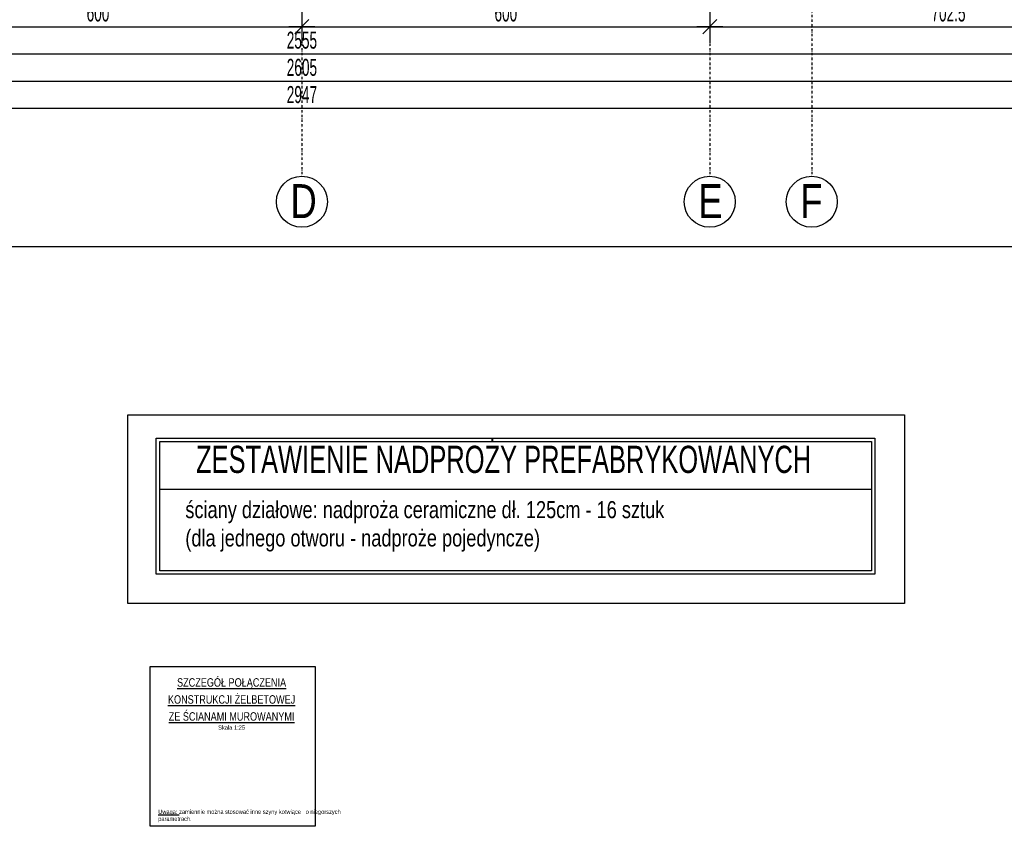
# Model space of a CAD drawing. Header units: millimetres. Extents: x -6373 to 10868, y -2819 to 2013.
# Tile 7 of 67: x -4745 to -3297, y -2389 to -1202. Entities that reach past the tile are written whole.
import ezdxf
from ezdxf.enums import TextEntityAlignment as Align

# ---------------------------------------------------------------- set-up
doc = ezdxf.new("R2010")
doc.units = ezdxf.units.MM
doc.header["$LTSCALE"] = 10
doc.linetypes.add('MO', pattern=[0.7, 0.35, -0.17, 0.01, -0.17])
doc.layers.add('BA_obw', color=230, linetype='Continuous', plot=False)
doc.layers.add('BZ_obw', color=230, linetype='Continuous', plot=False)
for name, color, linetype in [('BA_txg', 3, 'Continuous'), ('BA_wig', 3, 'Continuous'), ('BA_wym', 1, 'Continuous'), ('BD_osm', 1, 'MO'), ('BD_txs', 2, 'Continuous'), ('BD_wic', 1, 'Continuous'), ('BZ_sym', 7, 'Continuous'), ('BZ_txg', 3, 'Continuous'), ('BZ_txs', 2, 'Continuous')]:
    doc.layers.add(name, color=color, linetype=linetype)
doc.styles.add('BIKTG', font='bikromsw.shx', dxfattribs={"width": 0.8})
doc.styles.add('BIKTS', font='bikromsw.shx', dxfattribs={"width": 0.8})
doc.styles.add('BIKWYM', font='bikromsw.shx', dxfattribs={"width": 0.6})
doc.dimstyles.new('BA_KR_100_cm', dxfattribs={"dimtxt": 25, "dimasz": 1.666667, "dimexe": 24, "dimexo": 0, "dimgap": 0, "dimtad": 0, "dimdec": 1, "dimrnd": 0.5, "dimzin": 9, "dimdsep": 46, "dimtxsty": 'BIKWYM', "dimblk": 'WYM-KR', "dimcen": 0, "dimdle": 20, "dimclrd": 256, "dimclre": 256, "dimclrt": 2, "dimadec": 0, "dimazin": 0, "dimtfac": 0.033333, "dimtdec": 1, "dimtmove": 0, "dimatfit": 3, "dimldrblk": 'WYM-KR', "dimfxl": 25, "dimfxlon": 1, "dimtvp": 0.8, "dimtolj": 1, "dimarcsym": 0})

# ---------------------------------------------------------------- blocks, each defined once
blk = doc.blocks.new('eoprz')
blk = doc.blocks.new('WYM-KR')
at = {"linetype": 'ByBlock'}
blk.add_line((11.52, 0), (-11.52, 0), dxfattribs=at)
at = {"color": 7, "linetype": 'ByBlock'}
blk.add_line((6.24, 6.24), (-6.24, -6.24), dxfattribs=at)
blk = doc.blocks.new('*D103')
at = {"layer": 'BA_wym', "lineweight": -2}
for p, q in [((-4929.9, -1172.6), (-4929.9, -1236.6)), ((-4329.9, -1172.6), (-4329.9, -1236.6)), ((-4928.2, -1212.6), (-4331.6, -1212.6))]:
    blk.add_line(p, q, dxfattribs=at)
at = {"layer": 'Defpoints', "color": 0}
for p in [(-4929.9, -890.1), (-4329.9, -890.1), (-4329.9, -1212.6)]:
    blk.add_point(p, dxfattribs=at)
at = {"layer": 'BA_wym', "lineweight": -2, "xscale": 1.666666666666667, "yscale": 1.666666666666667, "zscale": 1.666666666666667, "rotation": 180}
blk.add_blockref('WYM-KR', (-4929.9, -1212.6), dxfattribs=at)
at = {"layer": 'BA_wym', "lineweight": -2, "xscale": 1.666666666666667, "yscale": 1.666666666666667, "zscale": 1.666666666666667}
blk.add_blockref('WYM-KR', (-4329.9, -1212.6), dxfattribs=at)
at = {"layer": 'BA_wym', "color": 2, "insert": (-4629.9, -1192.6), "char_height": 25, "attachment_point": 5, "style": 'BIKWYM'}
blk.add_mtext('\\A1;600', dxfattribs=at)
blk = doc.blocks.new('*D104')
at = {"layer": 'BA_wym', "lineweight": -2}
for p, q in [((-4329.9, -1172.6), (-4329.9, -1236.6)), ((-3729.9, -1172.6), (-3729.9, -1236.6)), ((-4328.2, -1212.6), (-3731.6, -1212.6))]:
    blk.add_line(p, q, dxfattribs=at)
at = {"layer": 'Defpoints', "color": 0}
for p in [(-4329.9, -890.1), (-3729.9, -890.1), (-3729.9, -1212.6)]:
    blk.add_point(p, dxfattribs=at)
at = {"layer": 'BA_wym', "lineweight": -2, "xscale": 1.666666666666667, "yscale": 1.666666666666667, "zscale": 1.666666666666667, "rotation": 180}
blk.add_blockref('WYM-KR', (-4329.9, -1212.6), dxfattribs=at)
at = {"layer": 'BA_wym', "lineweight": -2, "xscale": 1.666666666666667, "yscale": 1.666666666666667, "zscale": 1.666666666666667}
blk.add_blockref('WYM-KR', (-3729.9, -1212.6), dxfattribs=at)
at = {"layer": 'BA_wym', "color": 2, "insert": (-4029.9, -1192.6), "char_height": 25, "attachment_point": 5, "style": 'BIKWYM'}
blk.add_mtext('\\A1;600', dxfattribs=at)
blk = doc.blocks.new('*D105')
at = {"layer": 'BA_wym', "lineweight": -2}
for p, q in [((-3729.9, -1172.6), (-3729.9, -1236.6)), ((-3027.4, -1172.6), (-3027.4, -1236.6)), ((-3728.2, -1212.6), (-3029.1, -1212.6))]:
    blk.add_line(p, q, dxfattribs=at)
at = {"layer": 'Defpoints', "color": 0}
for p in [(-3729.9, -890.1), (-3027.4, -927.1), (-3027.4, -1212.6)]:
    blk.add_point(p, dxfattribs=at)
at = {"layer": 'BA_wym', "lineweight": -2, "xscale": 1.666666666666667, "yscale": 1.666666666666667, "zscale": 1.666666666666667, "rotation": 180}
blk.add_blockref('WYM-KR', (-3729.9, -1212.6), dxfattribs=at)
at = {"layer": 'BA_wym', "lineweight": -2, "xscale": 1.666666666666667, "yscale": 1.666666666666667, "zscale": 1.666666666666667}
blk.add_blockref('WYM-KR', (-3027.4, -1212.6), dxfattribs=at)
at = {"layer": 'BA_wym', "color": 2, "insert": (-3378.7, -1192.6), "char_height": 25, "attachment_point": 5, "style": 'BIKWYM'}
blk.add_mtext('\\A1;702.5', dxfattribs=at)
blk = doc.blocks.new('*D107')
at = {"layer": 'BA_wym', "lineweight": -2}
for p, q in [((-5607.4, -1212.6), (-5607.4, -1276.6)), ((-3052.4, -1212.6), (-3052.4, -1276.6)), ((-5605.7, -1252.6), (-3054.1, -1252.6))]:
    blk.add_line(p, q, dxfattribs=at)
at = {"layer": 'Defpoints', "color": 0}
for p in [(-5607.4, -927.1), (-3052.4, -927.1), (-3052.4, -1252.6)]:
    blk.add_point(p, dxfattribs=at)
at = {"layer": 'BA_wym', "lineweight": -2, "xscale": 1.666666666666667, "yscale": 1.666666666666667, "zscale": 1.666666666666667, "rotation": 180}
blk.add_blockref('WYM-KR', (-5607.4, -1252.6), dxfattribs=at)
at = {"layer": 'BA_wym', "lineweight": -2, "xscale": 1.666666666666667, "yscale": 1.666666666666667, "zscale": 1.666666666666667}
blk.add_blockref('WYM-KR', (-3052.4, -1252.6), dxfattribs=at)
at = {"layer": 'BA_wym', "color": 2, "insert": (-4329.9, -1232.6), "char_height": 25, "attachment_point": 5, "style": 'BIKWYM'}
blk.add_mtext('\\A1;2555', dxfattribs=at)
blk = doc.blocks.new('*D109')
at = {"layer": 'BA_wym', "lineweight": -2}
for p, q in [((-5632.4, -1252.6), (-5632.4, -1316.6)), ((-3027.4, -1252.6), (-3027.4, -1316.6)), ((-5630.7, -1292.6), (-3029.1, -1292.6))]:
    blk.add_line(p, q, dxfattribs=at)
at = {"layer": 'Defpoints', "color": 0}
for p in [(-5632.4, -927.1), (-3027.4, -927.1), (-3027.4, -1292.6)]:
    blk.add_point(p, dxfattribs=at)
at = {"layer": 'BA_wym', "lineweight": -2, "xscale": 1.666666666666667, "yscale": 1.666666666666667, "zscale": 1.666666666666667, "rotation": 180}
blk.add_blockref('WYM-KR', (-5632.4, -1292.6), dxfattribs=at)
at = {"layer": 'BA_wym', "lineweight": -2, "xscale": 1.666666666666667, "yscale": 1.666666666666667, "zscale": 1.666666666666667}
blk.add_blockref('WYM-KR', (-3027.4, -1292.6), dxfattribs=at)
at = {"layer": 'BA_wym', "color": 2, "insert": (-4329.9, -1272.6), "char_height": 25, "attachment_point": 5, "style": 'BIKWYM'}
blk.add_mtext('\\A1;2605', dxfattribs=at)
blk = doc.blocks.new('*D280')
at = {"layer": 'BA_wym', "lineweight": -2}
for p, q in [((-5803.4, -1292.6), (-5803.4, -1356.6)), ((-2856.4, -1292.6), (-2856.4, -1356.6)), ((-5801.7, -1332.6), (-2858.1, -1332.6))]:
    blk.add_line(p, q, dxfattribs=at)
at = {"layer": 'Defpoints', "color": 0}
for p in [(-5803.4, 171.4), (-2856.4, 171.4), (-2856.4, -1332.6)]:
    blk.add_point(p, dxfattribs=at)
at = {"layer": 'BA_wym', "lineweight": -2, "xscale": 1.666666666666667, "yscale": 1.666666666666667, "zscale": 1.666666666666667, "rotation": 180}
blk.add_blockref('WYM-KR', (-5803.4, -1332.6), dxfattribs=at)
at = {"layer": 'BA_wym', "lineweight": -2, "xscale": 1.666666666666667, "yscale": 1.666666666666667, "zscale": 1.666666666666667}
blk.add_blockref('WYM-KR', (-2856.4, -1332.6), dxfattribs=at)
at = {"layer": 'BA_wym', "color": 2, "insert": (-4329.9, -1312.6), "char_height": 25, "attachment_point": 5, "style": 'BIKWYM'}
blk.add_mtext('\\A1;2947', dxfattribs=at)

msp = doc.modelspace()

# ---------------------------------------------------------------- linework, layer by layer
at = {"layer": 'BA_obw'}
for points in [[(-6373.12, 2013.17), (-2300.61, 2013.17), (-2300.61, -1536.47), (-6373.12, -1536.47)], [(-4585.95, -1783.61), (-3443.62, -1783.61), (-3443.62, -2060.83), (-4585.95, -2060.83)]]:
    msp.add_lwpolyline(points, close=True, dxfattribs=at)
at = {"layer": 'BA_wig', "color": 1}
for points in [[(-4544.07, -1817.89), (-3487, -1817.89), (-3487, -2017.89), (-4544.07, -2017.89)], [(-4539.07, -1822.89), (-3492, -1822.89), (-3492, -2012.89), (-4539.07, -2012.89)]]:
    msp.add_lwpolyline(points, close=True, dxfattribs=at)
msp.add_lwpolyline([(-4539.07, -1892.89), (-3492, -1892.89)], dxfattribs=at)
at = {"layer": 'BD_osm'}
for points in [[(-4329.91, 1779.85), (-4329.91, -1432.6)], [(-3729.91, 1779.85), (-3729.91, -1432.6)], [(-3579.91, 1779.85), (-3579.91, -1432.6)]]:
    msp.add_lwpolyline(points, dxfattribs=at)
at = {"layer": 'BD_wic'}
for centre in [(-4329.91, -1470.1), (-3729.91, -1470.1), (-3579.91, -1470.1)]:
    msp.add_circle(centre, 37.5, dxfattribs=at)
at = {"layer": 'BZ_obw'}
msp.add_lwpolyline([(-4553.12, -2153.47), (-4310.59, -2153.47), (-4310.59, -2388.55), (-4553.12, -2388.55)], close=True, dxfattribs=at)

# ---------------------------------------------------------------- block references
at = {"layer": 'BZ_sym'}
ref = msp.add_blockref('eoprz', (-4433.33, -2187.02, -43808.94), dxfattribs=dict(at, xscale=0.05, yscale=0.05, zscale=0.05, rotation=359.9999999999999))
ref.add_attrib('Nazwa', '%%USZCZEGÓŁ POŁĄCZENIA', dxfattribs={"layer": 'BZ_txg', "height": 12.5, "style": 'BIKTG', "width": 0.8}).set_placement((-4433.33, -2177.02, -43808.94), align=Align.MIDDLE_CENTER)
ref = msp.add_blockref('eoprz', (-4433.33, -2212.02, -43808.94), dxfattribs=dict(at, xscale=0.05, yscale=0.05, zscale=0.05, rotation=359.9999999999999))
ref.add_attrib('Nazwa', '%%uKONSTRUKCJI ŻELBETOWEJ', dxfattribs={"layer": 'BZ_txg', "height": 12.5, "style": 'BIKTG', "width": 0.8}).set_placement((-4433.33, -2202.02, -43808.94), align=Align.MIDDLE_CENTER)
ref = msp.add_blockref('eoprz', (-4433.33, -2237.02, -43808.94), dxfattribs=dict(at, xscale=0.05, yscale=0.05, zscale=0.05, rotation=359.9999999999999))
ref.add_attrib('Nazwa', '%%UZE ŚCIANAMI MUROWANYMI', dxfattribs={"layer": 'BZ_txg', "height": 12.5, "style": 'BIKTG', "width": 0.8}).set_placement((-4433.33, -2227.02, -43808.94), align=Align.MIDDLE_CENTER)
ref.add_attrib('Skala', 'Skala 1:25', dxfattribs={"layer": 'BZ_txs', "height": 6.25, "style": 'BIKTS', "width": 0.8}).set_placement((-4433.33, -2243.27, -43808.94), align=Align.MIDDLE_CENTER)

# ---------------------------------------------------------------- texts
at = {"layer": 'BA_txg', "insert": (-4485.61, -1828.91), "char_height": 40, "width": 1279.1293, "attachment_point": 1, "style": 'BIKTG'}
msp.add_mtext('{\\W0.7;\\C3;ZESTAWIENIE NADPROŻY PREFABRYKOWANYCH}', dxfattribs=at)
at = {"layer": 'BD_txs', "style": 'BIKTS', "width": 0.8}
for s, p in [('D', (-4346.72, -1494.17)), ('E', (-3746.72, -1494.17)), ('F', (-3596.72, -1494.17))]:
    msp.add_text(s, height=50, dxfattribs=at).set_placement(p)
at = {"layer": 'BZ_txs', "attachment_point": 1, "style": 'BIKTS'}
for s, insert, char_height, width in [('ściany działowe: nadproża ceramiczne dł. 125cm - 16 sztuk\\P(dla jednego otworu - nadproże pojedyncze)', (-4501.41, -1910.36), 25, 1138.9328), ('{\\LUwaga:} {\\Fbikromsw.shx|c1;zamiennie }można stosować inne szyny kotwiące ^I o niegorszych parametrach.', (-4541.3, -2364.02), 6.25, 222.0483)]:
    msp.add_mtext(s, dxfattribs=dict(at, insert=insert, char_height=char_height, width=width))

# ---------------------------------------------------------------- dimensions: what is measured, and where the dimension line sits
at = {"layer": 'BA_wym'}
for base, p1, p2, override, picture, middle in [((-2856.41, -1332.6), (-5803.41, 171.35), (-2856.41, 171.35), {"dimatfit": 1, "dimfxl": 40}, '*D280', (-4329.91, -1312.6)), ((-4329.91, -1212.6), (-4929.91, -890.15), (-4329.91, -890.15), {"dimatfit": 1, "dimfxl": 40}, '*D103', (-4629.91, -1192.6)), ((-3729.91, -1212.6), (-4329.91, -890.15), (-3729.91, -890.15), {"dimtmove": 1, "dimatfit": 1, "dimfxl": 40}, '*D104', (-4029.91, -1192.6)), ((-3027.41, -1212.6), (-3729.91, -890.15), (-3027.41, -927.15), {"dimtmove": 1, "dimatfit": 1, "dimfxl": 40}, '*D105', (-3378.66, -1192.6)), ((-3027.41, -1292.6), (-5632.41, -927.15), (-3027.41, -927.15), {"dimatfit": 1, "dimfxl": 40}, '*D109', (-4329.91, -1272.6)), ((-3052.41, -1252.6), (-5607.41, -927.15), (-3052.41, -927.15), {"dimtmove": 1, "dimatfit": 1, "dimfxl": 40}, '*D107', (-4329.91, -1232.6))]:
    dim = msp.add_linear_dim(base=base, p1=p1, p2=p2, dimstyle='BA_KR_100_cm', override=override, dxfattribs=at)
    dim.commit()
    dim.dimension.update_dxf_attribs({"geometry": picture, "text_midpoint": middle})

doc.saveas('drawing.dxf')
